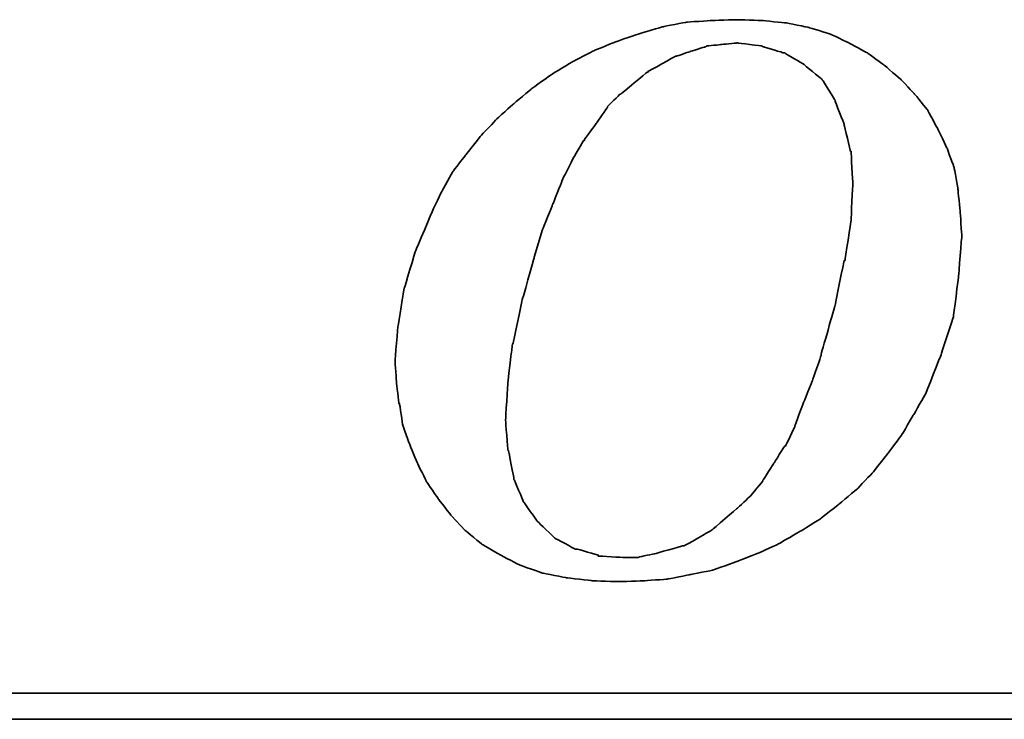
# Model space of a CAD drawing. Header units: millimetres. Extents: x 393 to 508, y 187 to 247.
# Tile 36 of 53: x 458.19 to 459.69, y 217.02 to 218.08. Entities that reach past the tile are written whole.
import ezdxf

# ---------------------------------------------------------------- set-up
doc = ezdxf.new("R2010")
doc.units = ezdxf.units.MM
doc.header["$LTSCALE"] = 0.06
doc.layers.add('DIM', color=4, linetype='CONTINUOUS')
doc.layers.add('layer 1', color=7, linetype='CONTINUOUS')

# ---------------------------------------------------------------- blocks, each defined once
blk = doc.blocks.new('TBI MOTION logo(完整正式版)')
at = {"layer": 'layer 1', "color": 22, "lineweight": 35}
for points, knots in [([(-11.34375, -6.98375), (-11.34375, -6.98375), (-10.91375, -7.43875), (-10.91375, -7.43875), (-10.91375, -7.43875), (-10.91375, -7.43875), (-10.38625, -7.87125), (-10.38625, -7.87125), (-10.38625, -7.87125), (-10.38625, -7.87125), (-9.81125, -8.20375), (-9.81125, -8.20375), (-9.81125, -8.20375), (-9.81125, -8.20375), (-9.21125, -8.51875), (-9.21125, -8.51875), (-9.21125, -8.51875), (-9.21125, -8.51875), (-8.51625, -8.75875), (-8.51625, -8.75875), (-8.51625, -8.75875), (-8.51625, -8.75875), (-7.77125, -8.90375), (-7.77125, -8.90375), (-7.77125, -8.90375), (-7.77125, -8.90375), (-6.97875, -8.99875), (-6.97875, -8.99875), (-6.97875, -8.99875), (-6.97875, -8.99875), (-6.14125, -9.02375), (-6.14125, -9.02375), (-6.14125, -9.02375), (-6.14125, -9.02375), (-5.37125, -8.99875), (-5.37125, -8.99875), (-5.37125, -8.99875), (-5.37125, -8.99875), (-4.65375, -8.94875), (-4.65375, -8.94875), (-4.65375, -8.94875), (-4.65375, -8.94875), (-3.93375, -8.80625), (-3.93375, -8.80625), (-3.93375, -8.80625), (-3.93375, -8.80625), (-3.21375, -8.66375), (-3.21375, -8.66375), (-3.21375, -8.66375), (-3.21375, -8.66375), (-2.49375, -8.39875), (-2.49375, -8.39875), (-2.49375, -8.39875), (-2.49375, -8.39875), (-1.79875, -8.13375), (-1.79875, -8.13375), (-1.79875, -8.13375), (-1.79875, -8.13375), (-1.17375, -7.84375), (-1.17375, -7.84375), (-1.17375, -7.84375), (-1.17375, -7.84375), (-0.52375, -7.46375), (-0.52375, -7.46375), (-0.52375, -7.46375), (-0.52375, -7.46375), (0.10124, -7.07875), (0.10124, -7.07875), (0.10124, -7.07875), (0.10124, -7.07875), (0.67625, -6.62375), (0.67625, -6.62375), (0.67625, -6.62375), (0.67625, -6.62375), (1.24874, -6.14375), (1.24874, -6.14375), (1.24874, -6.14375), (1.24874, -6.14375), (1.72874, -5.64125), (1.72874, -5.64125), (1.72874, -5.64125), (1.72874, -5.64125), (2.18624, -5.06375), (2.18624, -5.06375), (2.18624, -5.06375), (2.18624, -5.06375), (2.61625, -4.48874), (2.61625, -4.48874), (2.61625, -4.48874), (2.61625, -4.48874), (3.00125, -3.83874), (3.00125, -3.83874), (3.00125, -3.83874), (3.00125, -3.83874), (3.36124, -3.21374), (3.36124, -3.21374), (3.36124, -3.21374), (3.36124, -3.21374), (3.84374, -1.99125), (3.84374, -1.99125), (3.84374, -1.99125), (3.84374, -1.99125), (4.22625, -0.81875), (4.22625, -0.81875), (4.22625, -0.81875), (4.22625, -0.81875), (4.39125, 0.45624), (4.39125, 0.45624), (4.39125, 0.45624), (4.39125, 0.45624), (4.48874, 1.70124), (4.48874, 1.70124), (4.48874, 1.70124), (4.48874, 1.70124), (4.43874, 2.44625), (4.43874, 2.44625), (4.43874, 2.44625), (4.43874, 2.44625), (4.36874, 3.14125), (4.36874, 3.14125), (4.36874, 3.14125), (4.36874, 3.14125), (4.25125, 3.81125), (4.25125, 3.81125), (4.25125, 3.81125), (4.25125, 3.81125), (4.03124, 4.41125), (4.03124, 4.41125), (4.03124, 4.41125), (4.03124, 4.41125), (3.74374, 5.01125), (3.74374, 5.01125), (3.74374, 5.01125), (3.74374, 5.01125), (3.43124, 5.58875), (3.43124, 5.58875), (3.43124, 5.58875), (3.43124, 5.58875), (3.02625, 6.09125), (3.02625, 6.09125), (3.02625, 6.09125), (3.02625, 6.09125), (2.59374, 6.54875), (2.59374, 6.54875), (2.59374, 6.54875), (2.59374, 6.54875), (2.09124, 6.98125), (2.09124, 6.98125), (2.09124, 6.98125), (2.09124, 6.98125), (1.56124, 7.36625), (1.56124, 7.36625), (1.56124, 7.36625), (1.56124, 7.36625), (0.98624, 7.67625), (0.98624, 7.67625), (0.98624, 7.67625), (0.98624, 7.67625), (0.38624, 7.96375), (0.38624, 7.96375), (0.38624, 7.96375), (0.38624, 7.96375), (-0.25875, 8.15625), (-0.25875, 8.15625), (-0.25875, 8.15625), (-0.25875, 8.15625), (-0.98125, 8.30125), (-0.98125, 8.30125), (-0.98125, 8.30125), (-0.98125, 8.30125), (-1.70124, 8.37125), (-1.70124, 8.37125), (-1.70124, 8.37125), (-1.70124, 8.37125), (-2.49375, 8.39624), (-2.49375, 8.39624), (-2.49375, 8.39624), (-2.49375, 8.39624), (-3.28625, 8.37125), (-3.28625, 8.37125), (-3.28625, 8.37125), (-3.28625, 8.37125), (-4.05125, 8.32125), (-4.05125, 8.32125), (-4.05125, 8.32125), (-4.05125, 8.32125), (-4.77375, 8.18125), (-4.77375, 8.18125), (-4.77375, 8.18125), (-4.77375, 8.18125), (-5.51625, 7.96375), (-5.51625, 7.96375), (-5.51625, 7.96375), (-5.51625, 7.96375), (-6.21125, 7.72625), (-6.21125, 7.72625), (-6.21125, 7.72625), (-6.21125, 7.72625), (-6.92875, 7.43625), (-6.92875, 7.43625), (-6.92875, 7.43625), (-6.92875, 7.43625), (-7.57875, 7.10125), (-7.57875, 7.10125), (-7.57875, 7.10125), (-7.57875, 7.10125), (-8.24875, 6.69125), (-8.24875, 6.69125), (-8.24875, 6.69125), (-8.24875, 6.69125), (-8.84875, 6.26125), (-8.84875, 6.26125), (-8.84875, 6.26125), (-8.84875, 6.26125), (-9.42625, 5.78125), (-9.42625, 5.78125), (-9.42625, 5.78125), (-9.42625, 5.78125), (-9.95375, 5.30125), (-9.95375, 5.30125), (-9.95375, 5.30125), (-9.95375, 5.30125), (-10.43375, 4.79624), (-10.43375, 4.79624), (-10.43375, 4.79624), (-10.43375, 4.79624), (-10.88875, 4.22125), (-10.88875, 4.22125), (-10.88875, 4.22125), (-10.88875, 4.22125), (-11.29875, 3.69375), (-11.29875, 3.69375), (-11.29875, 3.69375), (-11.29875, 3.69375), (-11.63375, 3.09125), (-11.63375, 3.09125), (-11.63375, 3.09125), (-11.63375, 3.09125), (-11.91875, 2.49625), (-11.91875, 2.49625), (-11.91875, 2.49625), (-11.91875, 2.49625), (-12.44875, 1.24625), (-12.44875, 1.24625), (-12.44875, 1.24625), (-12.44875, 1.24625), (-12.80875, 0.06874), (-12.80875, 0.06874), (-12.80875, 0.06874), (-12.80875, 0.06874), (-12.99875, -1.07875), (-12.99875, -1.07875), (-12.99875, -1.07875), (-12.99875, -1.07875), (-13.09375, -2.18375), (-13.09375, -2.18375), (-13.09375, -2.18375), (-13.09375, -2.18375), (-13.04875, -2.85375), (-13.04875, -2.85375), (-13.04875, -2.85375), (-13.04875, -2.85375), (-12.97375, -3.50375), (-12.97375, -3.50375), (-12.97375, -3.50375), (-12.97375, -3.50375), (-12.95375, -3.50375), (-12.95375, -3.50375), (-12.95375, -3.50375), (-12.95375, -3.50375), (-12.85375, -4.17375), (-12.85375, -4.17375), (-12.85375, -4.17375), (-12.85375, -4.17375), (-12.63875, -4.77624), (-12.63875, -4.77624), (-12.63875, -4.77624), (-12.63875, -4.77624), (-12.39875, -5.35125), (-12.39875, -5.35125), (-12.39875, -5.35125), (-12.39875, -5.35125), (-12.11375, -5.92875), (-12.11375, -5.92875), (-12.11375, -5.92875), (-12.11375, -5.92875), (-11.75375, -6.45375), (-11.75375, -6.45375), (-11.75375, -6.45375), (-11.75375, -6.45375), (-11.34375, -6.98375), (-11.34375, -6.98375)], [0, 0, 0, 0, 0.01369863, 0.01369863, 0.01369863, 0.01369864, 0.02739726, 0.02739726, 0.02739726, 0.02739727, 0.04109589, 0.04109589, 0.04109589, 0.0410959, 0.05479452, 0.05479452, 0.05479452, 0.05479453, 0.06849315, 0.06849315, 0.06849315, 0.06849316, 0.08219178, 0.08219178, 0.08219178, 0.08219179, 0.09589041, 0.09589041, 0.09589041, 0.09589042, 0.10958904, 0.10958904, 0.10958904, 0.10958905, 0.12328767, 0.12328767, 0.12328767, 0.12328768, 0.1369863, 0.1369863, 0.1369863, 0.13698631, 0.15068493, 0.15068493, 0.15068493, 0.15068494, 0.16438356, 0.16438356, 0.16438356, 0.16438357, 0.17808219, 0.17808219, 0.17808219, 0.1780822, 0.19178082, 0.19178082, 0.19178082, 0.19178083, 0.20547945, 0.20547945, 0.20547945, 0.20547946, 0.21917808, 0.21917808, 0.21917808, 0.21917809, 0.23287671, 0.23287671, 0.23287671, 0.23287672, 0.24657534, 0.24657534, 0.24657534, 0.24657535, 0.26027397, 0.26027397, 0.26027397, 0.26027398, 0.2739726, 0.2739726, 0.2739726, 0.27397261, 0.28767123, 0.28767123, 0.28767123, 0.28767124, 0.30136986, 0.30136986, 0.30136986, 0.30136987, 0.31506849, 0.31506849, 0.31506849, 0.3150685, 0.32876712, 0.32876712, 0.32876712, 0.32876713, 0.34246575, 0.34246575, 0.34246575, 0.34246576, 0.35616438, 0.35616438, 0.35616438, 0.35616439, 0.36986301, 0.36986301, 0.36986301, 0.36986302, 0.38356164, 0.38356164, 0.38356164, 0.38356165, 0.39726027, 0.39726027, 0.39726027, 0.39726028, 0.4109589, 0.4109589, 0.4109589, 0.41095891, 0.42465753, 0.42465753, 0.42465753, 0.42465754, 0.43835616, 0.43835616, 0.43835616, 0.43835617, 0.45205479, 0.45205479, 0.45205479, 0.4520548, 0.46575342, 0.46575342, 0.46575342, 0.46575343, 0.47945205, 0.47945205, 0.47945205, 0.47945206, 0.49315068, 0.49315068, 0.49315068, 0.49315069, 0.50684932, 0.50684932, 0.50684932, 0.50684933, 0.52054795, 0.52054795, 0.52054795, 0.52054796, 0.53424658, 0.53424658, 0.53424658, 0.53424659, 0.54794521, 0.54794521, 0.54794521, 0.54794522, 0.56164384, 0.56164384, 0.56164384, 0.56164385, 0.57534247, 0.57534247, 0.57534247, 0.57534248, 0.5890411, 0.5890411, 0.5890411, 0.58904111, 0.60273973, 0.60273973, 0.60273973, 0.60273974, 0.61643836, 0.61643836, 0.61643836, 0.61643837, 0.63013699, 0.63013699, 0.63013699, 0.630137, 0.64383562, 0.64383562, 0.64383562, 0.64383563, 0.65753425, 0.65753425, 0.65753425, 0.65753426, 0.67123288, 0.67123288, 0.67123288, 0.67123289, 0.68493151, 0.68493151, 0.68493151, 0.68493152, 0.69863014, 0.69863014, 0.69863014, 0.69863015, 0.71232877, 0.71232877, 0.71232877, 0.71232878, 0.7260274, 0.7260274, 0.7260274, 0.72602741, 0.73972603, 0.73972603, 0.73972603, 0.73972604, 0.75342466, 0.75342466, 0.75342466, 0.75342467, 0.76712329, 0.76712329, 0.76712329, 0.7671233, 0.78082192, 0.78082192, 0.78082192, 0.78082193, 0.79452055, 0.79452055, 0.79452055, 0.79452056, 0.80821918, 0.80821918, 0.80821918, 0.80821919, 0.82191781, 0.82191781, 0.82191781, 0.82191782, 0.83561644, 0.83561644, 0.83561644, 0.83561645, 0.84931507, 0.84931507, 0.84931507, 0.84931508, 0.8630137, 0.8630137, 0.8630137, 0.86301371, 0.87671233, 0.87671233, 0.87671233, 0.87671234, 0.89041096, 0.89041096, 0.89041096, 0.89041097, 0.90410959, 0.90410959, 0.90410959, 0.9041096, 0.91780822, 0.91780822, 0.91780822, 0.91780823, 0.93150685, 0.93150685, 0.93150685, 0.93150686, 0.94520548, 0.94520548, 0.94520548, 0.94520549, 0.95890411, 0.95890411, 0.95890411, 0.95890412, 0.97260274, 0.97260274, 0.97260274, 0.97260275, 0.98630137, 0.98630137, 0.98630137, 0.98630138, 1, 1, 1, 1]), ([(-8.77875, 1.03124), (-8.77875, 1.03124), (-8.51625, 1.89625), (-8.51625, 1.89625), (-8.51625, 1.89625), (-8.51625, 1.89625), (-8.20375, 2.66375), (-8.20375, 2.66375), (-8.20375, 2.66375), (-8.20375, 2.66375), (-7.91625, 3.38125), (-7.91625, 3.38125), (-7.91625, 3.38125), (-7.91625, 3.38125), (-7.91625, 3.40624), (-7.91625, 3.40624), (-7.91625, 3.40624), (-7.91625, 3.40624), (-7.57875, 4.07624), (-7.57875, 4.07624), (-7.57875, 4.07624), (-7.57875, 4.07624), (-7.24375, 4.65125), (-7.24375, 4.65125), (-7.24375, 4.65125), (-7.24375, 4.65125), (-7.21875, 4.65125), (-7.21875, 4.65125), (-7.21875, 4.65125), (-7.21875, 4.65125), (-7.21875, 4.67624), (-7.21875, 4.67624), (-7.21875, 4.67624), (-7.21875, 4.67624), (-6.83625, 5.20375), (-6.83625, 5.20375), (-6.83625, 5.20375), (-6.83625, 5.20375), (-6.49875, 5.68625), (-6.49875, 5.68625), (-6.49875, 5.68625), (-6.49875, 5.68625), (-6.49875, 5.70625), (-6.49875, 5.70625), (-6.49875, 5.70625), (-6.49875, 5.70625), (-6.11625, 6.09125), (-6.11625, 6.09125), (-6.11625, 6.09125), (-6.11625, 6.09125), (-6.09125, 6.09125), (-6.09125, 6.09125), (-6.09125, 6.09125), (-6.09125, 6.09125), (-5.27375, 6.76625), (-5.27375, 6.76625), (-5.27375, 6.76625), (-5.27375, 6.76625), (-5.24875, 6.76625), (-5.24875, 6.76625), (-5.24875, 6.76625), (-5.24875, 6.76625), (-5.24875, 6.78625), (-5.24875, 6.78625), (-5.24875, 6.78625), (-5.24875, 6.78625), (-4.38875, 7.26624), (-4.38875, 7.26624), (-4.38875, 7.26624), (-4.38875, 7.26624), (-4.36125, 7.26624), (-4.36125, 7.26624), (-4.36125, 7.26624), (-4.36125, 7.26624), (-3.93375, 7.41125), (-3.93375, 7.41125), (-3.93375, 7.41125), (-3.93375, 7.41125), (-3.47375, 7.55625), (-3.47375, 7.55625), (-3.47375, 7.55625), (-3.47375, 7.55625), (-3.45375, 7.55625), (-3.45375, 7.55625), (-3.45375, 7.55625), (-3.45375, 7.55625), (-3.42875, 7.58124), (-3.42875, 7.58124), (-3.42875, 7.58124), (-3.42875, 7.58124), (-2.97375, 7.62625), (-2.97375, 7.62625), (-2.97375, 7.62625), (-2.97375, 7.62625), (-2.49375, 7.67625), (-2.49375, 7.67625), (-2.49375, 7.67625), (-2.49375, 7.67625), (-2.46875, 7.67625), (-2.46875, 7.67625), (-2.46875, 7.67625), (-2.46875, 7.67625), (-1.70124, 7.58124), (-1.70124, 7.58124), (-1.70124, 7.58124), (-1.70124, 7.58124), (-1.67875, 7.55625), (-1.67875, 7.55625), (-1.67875, 7.55625), (-1.67875, 7.55625), (-1.65375, 7.55625), (-1.65375, 7.55625), (-1.65375, 7.55625), (-1.65375, 7.55625), (-1.03125, 7.36625), (-1.03125, 7.36625), (-1.03125, 7.36625), (-1.03125, 7.36625), (-1.00625, 7.36625), (-1.00625, 7.36625), (-1.00625, 7.36625), (-1.00625, 7.36625), (-0.43124, 7.02624), (-0.43124, 7.02624), (-0.43124, 7.02624), (-0.43124, 7.02624), (-0.40625, 7.00624), (-0.40625, 7.00624), (-0.40625, 7.00624), (-0.40625, 7.00624), (0.12124, 6.57124), (0.12124, 6.57124), (0.12124, 6.57124), (0.12124, 6.57124), (0.14624, 6.54875), (0.14624, 6.54875), (0.14624, 6.54875), (0.14624, 6.54875), (0.17124, 6.52375), (0.17124, 6.52375), (0.17124, 6.52375), (0.17124, 6.52375), (0.55625, 5.89875), (0.55625, 5.89875), (0.55625, 5.89875), (0.55625, 5.89875), (0.55625, 5.87625), (0.55625, 5.87625), (0.55625, 5.87625), (0.55625, 5.87625), (0.84124, 5.15625), (0.84124, 5.15625), (0.84124, 5.15625), (0.84124, 5.15625), (0.84124, 5.13125), (0.84124, 5.13125), (0.84124, 5.13125), (0.84124, 5.13125), (1.03624, 4.31875), (1.03624, 4.31875), (1.03624, 4.31875), (1.03624, 4.31875), (1.05624, 4.31875), (1.05624, 4.31875), (1.05624, 4.31875), (1.05624, 4.31875), (1.05624, 4.29125), (1.05624, 4.29125), (1.05624, 4.29125), (1.05624, 4.29125), (1.10625, 3.33125), (1.10625, 3.33125), (1.10625, 3.33125), (1.10625, 3.33125), (1.10625, 3.30875), (1.10625, 3.30875), (1.10625, 3.30875), (1.10625, 3.30875), (1.05624, 2.20624), (1.05624, 2.20624), (1.05624, 2.20624), (1.05624, 2.20624), (1.05624, 2.18124), (1.05624, 2.18124), (1.05624, 2.18124), (1.05624, 2.18124), (0.86624, 0.93624), (0.86624, 0.93624), (0.86624, 0.93624), (0.86624, 0.93624), (0.84124, 0.93624), (0.84124, 0.93624), (0.84124, 0.93624), (0.84124, 0.93624), (0.55625, -0.45874), (0.55625, -0.45874), (0.55625, -0.45874), (0.55625, -0.45874), (0.12124, -1.99125), (0.12124, -1.99125), (0.12124, -1.99125), (0.12124, -1.99125), (0.12124, -2.01874), (0.12124, -2.01874), (0.12124, -2.01874), (0.12124, -2.01874), (-0.13874, -2.78375), (-0.13874, -2.78375), (-0.13874, -2.78375), (-0.13874, -2.78375), (-0.43124, -3.50375), (-0.43124, -3.50375), (-0.43124, -3.50375), (-0.43124, -3.50375), (-0.69375, -4.19875), (-0.69375, -4.19875), (-0.69375, -4.19875), (-0.69375, -4.19875), (-0.69375, -4.22375), (-0.69375, -4.22375), (-0.69375, -4.22375), (-0.69375, -4.22375), (-0.98125, -4.82374), (-0.98125, -4.82374), (-0.98125, -4.82374), (-0.98125, -4.82374), (-1.00625, -4.82374), (-1.00625, -4.82374), (-1.00625, -4.82374), (-1.00625, -4.82374), (-1.33875, -5.35125), (-1.33875, -5.35125), (-1.33875, -5.35125), (-1.33875, -5.35125), (-1.67875, -5.87875), (-1.67875, -5.87875), (-1.67875, -5.87875), (-1.67875, -5.87875), (-1.67875, -5.90375), (-1.67875, -5.90375), (-1.67875, -5.90375), (-1.67875, -5.90375), (-2.05875, -6.35875), (-2.05875, -6.35875), (-2.05875, -6.35875), (-2.05875, -6.35875), (-2.08375, -6.38375), (-2.08375, -6.38375), (-2.08375, -6.38375), (-2.08375, -6.38375), (-2.46875, -6.74375), (-2.46875, -6.74375), (-2.46875, -6.74375), (-2.46875, -6.74375), (-3.25875, -7.41625), (-3.25875, -7.41625), (-3.25875, -7.41625), (-3.25875, -7.41625), (-3.28625, -7.43875), (-3.28625, -7.43875), (-3.28625, -7.43875), (-3.28625, -7.43875), (-4.12375, -7.91875), (-4.12375, -7.91875), (-4.12375, -7.91875), (-4.12375, -7.91875), (-4.14875, -7.91875), (-4.14875, -7.91875), (-4.14875, -7.91875), (-4.14875, -7.91875), (-4.17125, -7.91875), (-4.17125, -7.91875), (-4.17125, -7.91875), (-4.17125, -7.91875), (-5.03375, -8.15875), (-5.03375, -8.15875), (-5.03375, -8.15875), (-5.03375, -8.15875), (-5.51625, -8.25625), (-5.51625, -8.25625), (-5.51625, -8.25625), (-5.51625, -8.25625), (-5.54125, -8.27875), (-5.54125, -8.27875), (-5.54125, -8.27875), (-5.54125, -8.27875), (-5.56375, -8.27875), (-5.56375, -8.27875), (-5.56375, -8.27875), (-5.56375, -8.27875), (-5.99625, -8.27875), (-5.99625, -8.27875), (-5.99625, -8.27875), (-5.99625, -8.27875), (-6.76375, -8.23125), (-6.76375, -8.23125), (-6.76375, -8.23125), (-6.76375, -8.23125), (-6.78875, -8.23125), (-6.78875, -8.23125), (-6.78875, -8.23125), (-6.78875, -8.23125), (-6.78875, -8.20375), (-6.78875, -8.20375), (-6.78875, -8.20375), (-6.78875, -8.20375), (-7.45875, -8.01375), (-7.45875, -8.01375), (-7.45875, -8.01375), (-7.45875, -8.01375), (-7.48375, -8.01375), (-7.48375, -8.01375), (-7.48375, -8.01375), (-7.48375, -8.01375), (-7.50875, -8.01375), (-7.50875, -8.01375), (-7.50875, -8.01375), (-7.50875, -8.01375), (-8.13125, -7.67875), (-8.13125, -7.67875), (-8.13125, -7.67875), (-8.13125, -7.67875), (-8.15625, -7.65375), (-8.15625, -7.65375), (-8.15625, -7.65375), (-8.15625, -7.65375), (-8.65875, -7.17375), (-8.65875, -7.17375), (-8.65875, -7.17375), (-8.65875, -7.17375), (-8.68375, -7.14875), (-8.68375, -7.14875), (-8.68375, -7.14875), (-8.68375, -7.14875), (-9.08875, -6.57375), (-9.08875, -6.57375), (-9.08875, -6.57375), (-9.08875, -6.57375), (-9.11375, -6.54875), (-9.11375, -6.54875), (-9.11375, -6.54875), (-9.11375, -6.54875), (-9.11375, -6.52875), (-9.11375, -6.52875), (-9.11375, -6.52875), (-9.11375, -6.52875), (-9.40375, -5.85375), (-9.40375, -5.85375), (-9.40375, -5.85375), (-9.40375, -5.85375), (-9.40375, -5.82875), (-9.40375, -5.82875), (-9.40375, -5.82875), (-9.40375, -5.82875), (-9.56875, -4.96875), (-9.56875, -4.96875), (-9.56875, -4.96875), (-9.56875, -4.96875), (-9.59375, -4.94375), (-9.59375, -4.94375), (-9.59375, -4.94375), (-9.59375, -4.94375), (-9.66375, -4.03375), (-9.66375, -4.03375), (-9.66375, -4.03375), (-9.66375, -4.03375), (-9.66375, -4.00875), (-9.66375, -4.00875), (-9.66375, -4.00875), (-9.66375, -4.00875), (-9.59375, -2.85375), (-9.59375, -2.85375), (-9.59375, -2.85375), (-9.59375, -2.85375), (-9.45125, -1.65875), (-9.45125, -1.65875), (-9.45125, -1.65875), (-9.45125, -1.65875), (-9.42625, -1.63375), (-9.42625, -1.63375), (-9.42625, -1.63375), (-9.42625, -1.63375), (-9.16125, -0.33875), (-9.16125, -0.33875), (-9.16125, -0.33875), (-9.16125, -0.33875), (-8.77875, 1.00624), (-8.77875, 1.00624), (-8.77875, 1.00624), (-8.77875, 1.00624), (-8.77875, 1.03124), (-8.77875, 1.03124)], [0, 0, 0, 0, 0.01020408, 0.01020408, 0.01020408, 0.01020409, 0.02040816, 0.02040816, 0.02040816, 0.02040817, 0.03061224, 0.03061224, 0.03061224, 0.03061225, 0.04081633, 0.04081633, 0.04081633, 0.04081634, 0.05102041, 0.05102041, 0.05102041, 0.05102042, 0.06122449, 0.06122449, 0.06122449, 0.0612245, 0.07142857, 0.07142857, 0.07142857, 0.07142858, 0.08163265, 0.08163265, 0.08163265, 0.08163266, 0.09183673, 0.09183673, 0.09183673, 0.09183674, 0.10204082, 0.10204082, 0.10204082, 0.10204083, 0.1122449, 0.1122449, 0.1122449, 0.11224491, 0.12244898, 0.12244898, 0.12244898, 0.12244899, 0.13265306, 0.13265306, 0.13265306, 0.13265307, 0.14285714, 0.14285714, 0.14285714, 0.14285715, 0.15306122, 0.15306122, 0.15306122, 0.15306123, 0.16326531, 0.16326531, 0.16326531, 0.16326532, 0.17346939, 0.17346939, 0.17346939, 0.1734694, 0.18367347, 0.18367347, 0.18367347, 0.18367348, 0.19387755, 0.19387755, 0.19387755, 0.19387756, 0.20408163, 0.20408163, 0.20408163, 0.20408164, 0.21428571, 0.21428571, 0.21428571, 0.21428572, 0.2244898, 0.2244898, 0.2244898, 0.22448981, 0.23469388, 0.23469388, 0.23469388, 0.23469389, 0.24489796, 0.24489796, 0.24489796, 0.24489797, 0.25510204, 0.25510204, 0.25510204, 0.25510205, 0.26530612, 0.26530612, 0.26530612, 0.26530613, 0.2755102, 0.2755102, 0.2755102, 0.27551021, 0.28571429, 0.28571429, 0.28571429, 0.2857143, 0.29591837, 0.29591837, 0.29591837, 0.29591838, 0.30612245, 0.30612245, 0.30612245, 0.30612246, 0.31632653, 0.31632653, 0.31632653, 0.31632654, 0.32653061, 0.32653061, 0.32653061, 0.32653062, 0.33673469, 0.33673469, 0.33673469, 0.3367347, 0.34693878, 0.34693878, 0.34693878, 0.34693879, 0.35714286, 0.35714286, 0.35714286, 0.35714287, 0.36734694, 0.36734694, 0.36734694, 0.36734695, 0.37755102, 0.37755102, 0.37755102, 0.37755103, 0.3877551, 0.3877551, 0.3877551, 0.38775511, 0.39795918, 0.39795918, 0.39795918, 0.39795919, 0.40816327, 0.40816327, 0.40816327, 0.40816328, 0.41836735, 0.41836735, 0.41836735, 0.41836736, 0.42857143, 0.42857143, 0.42857143, 0.42857144, 0.43877551, 0.43877551, 0.43877551, 0.43877552, 0.44897959, 0.44897959, 0.44897959, 0.4489796, 0.45918367, 0.45918367, 0.45918367, 0.45918368, 0.46938776, 0.46938776, 0.46938776, 0.46938777, 0.47959184, 0.47959184, 0.47959184, 0.47959185, 0.48979592, 0.48979592, 0.48979592, 0.48979593, 0.5, 0.5, 0.5, 0.50000001, 0.51020408, 0.51020408, 0.51020408, 0.51020409, 0.52040816, 0.52040816, 0.52040816, 0.52040817, 0.53061224, 0.53061224, 0.53061224, 0.53061225, 0.54081633, 0.54081633, 0.54081633, 0.54081634, 0.55102041, 0.55102041, 0.55102041, 0.55102042, 0.56122449, 0.56122449, 0.56122449, 0.5612245, 0.57142857, 0.57142857, 0.57142857, 0.57142858, 0.58163265, 0.58163265, 0.58163265, 0.58163266, 0.59183673, 0.59183673, 0.59183673, 0.59183674, 0.60204082, 0.60204082, 0.60204082, 0.60204083, 0.6122449, 0.6122449, 0.6122449, 0.61224491, 0.62244898, 0.62244898, 0.62244898, 0.62244899, 0.63265306, 0.63265306, 0.63265306, 0.63265307, 0.64285714, 0.64285714, 0.64285714, 0.64285715, 0.65306122, 0.65306122, 0.65306122, 0.65306123, 0.66326531, 0.66326531, 0.66326531, 0.66326532, 0.67346939, 0.67346939, 0.67346939, 0.6734694, 0.68367347, 0.68367347, 0.68367347, 0.68367348, 0.69387755, 0.69387755, 0.69387755, 0.69387756, 0.70408163, 0.70408163, 0.70408163, 0.70408164, 0.71428571, 0.71428571, 0.71428571, 0.71428572, 0.7244898, 0.7244898, 0.7244898, 0.72448981, 0.73469388, 0.73469388, 0.73469388, 0.73469389, 0.74489796, 0.74489796, 0.74489796, 0.74489797, 0.75510204, 0.75510204, 0.75510204, 0.75510205, 0.76530612, 0.76530612, 0.76530612, 0.76530613, 0.7755102, 0.7755102, 0.7755102, 0.77551021, 0.78571429, 0.78571429, 0.78571429, 0.7857143, 0.79591837, 0.79591837, 0.79591837, 0.79591838, 0.80612245, 0.80612245, 0.80612245, 0.80612246, 0.81632653, 0.81632653, 0.81632653, 0.81632654, 0.82653061, 0.82653061, 0.82653061, 0.82653062, 0.83673469, 0.83673469, 0.83673469, 0.8367347, 0.84693878, 0.84693878, 0.84693878, 0.84693879, 0.85714286, 0.85714286, 0.85714286, 0.85714287, 0.86734694, 0.86734694, 0.86734694, 0.86734695, 0.87755102, 0.87755102, 0.87755102, 0.87755103, 0.8877551, 0.8877551, 0.8877551, 0.88775511, 0.89795918, 0.89795918, 0.89795918, 0.89795919, 0.90816327, 0.90816327, 0.90816327, 0.90816328, 0.91836735, 0.91836735, 0.91836735, 0.91836736, 0.92857143, 0.92857143, 0.92857143, 0.92857144, 0.93877551, 0.93877551, 0.93877551, 0.93877552, 0.94897959, 0.94897959, 0.94897959, 0.9489796, 0.95918367, 0.95918367, 0.95918367, 0.95918368, 0.96938776, 0.96938776, 0.96938776, 0.96938777, 0.97959184, 0.97959184, 0.97959184, 0.97959185, 0.98979592, 0.98979592, 0.98979592, 0.98979593, 1, 1, 1, 1]), ([(75.90875, -9.47875), (75.90875, -9.47875), (75.90875, -12.28625), (75.90875, -12.28625), (75.90875, -12.28625), (75.90875, -12.28625), (75.90875, -12.47875), (75.90875, -12.47875), (75.90875, -12.47875), (75.90875, -12.47875), (75.71625, -12.47875), (75.71625, -12.47875), (75.71625, -12.47875), (75.71625, -12.47875), (-88.32875, -12.47875), (-88.32875, -12.47875), (-88.32875, -12.47875), (-88.32875, -12.47875), (-88.32875, -13.29375), (-88.32875, -13.29375), (-88.32875, -13.29375), (-88.32875, -13.29375), (82.89125, -13.29375), (82.89125, -13.29375), (82.89125, -13.29375), (82.89125, -13.29375), (75.90875, -9.47875), (75.90875, -9.47875)], [0, 0, 0, 0, 0.14285714, 0.14285714, 0.14285714, 0.14285715, 0.28571429, 0.28571429, 0.28571429, 0.2857143, 0.42857143, 0.42857143, 0.42857143, 0.42857144, 0.57142857, 0.57142857, 0.57142857, 0.57142858, 0.71428571, 0.71428571, 0.71428571, 0.71428572, 0.85714286, 0.85714286, 0.85714286, 0.85714287, 1, 1, 1, 1])]:
    blk.add_open_spline(points, degree=3, knots=knots, dxfattribs=at)

msp = doc.modelspace()

# ---------------------------------------------------------------- block references
at = {"layer": 'DIM', "color": 7, "xscale": 0.0490385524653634, "yscale": 0.0490385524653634, "zscale": 0.0490385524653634}
msp.add_blockref('TBI MOTION logo(完整正式版)', (459.4013, 217.6714), dxfattribs=at)

doc.saveas('drawing.dxf')
